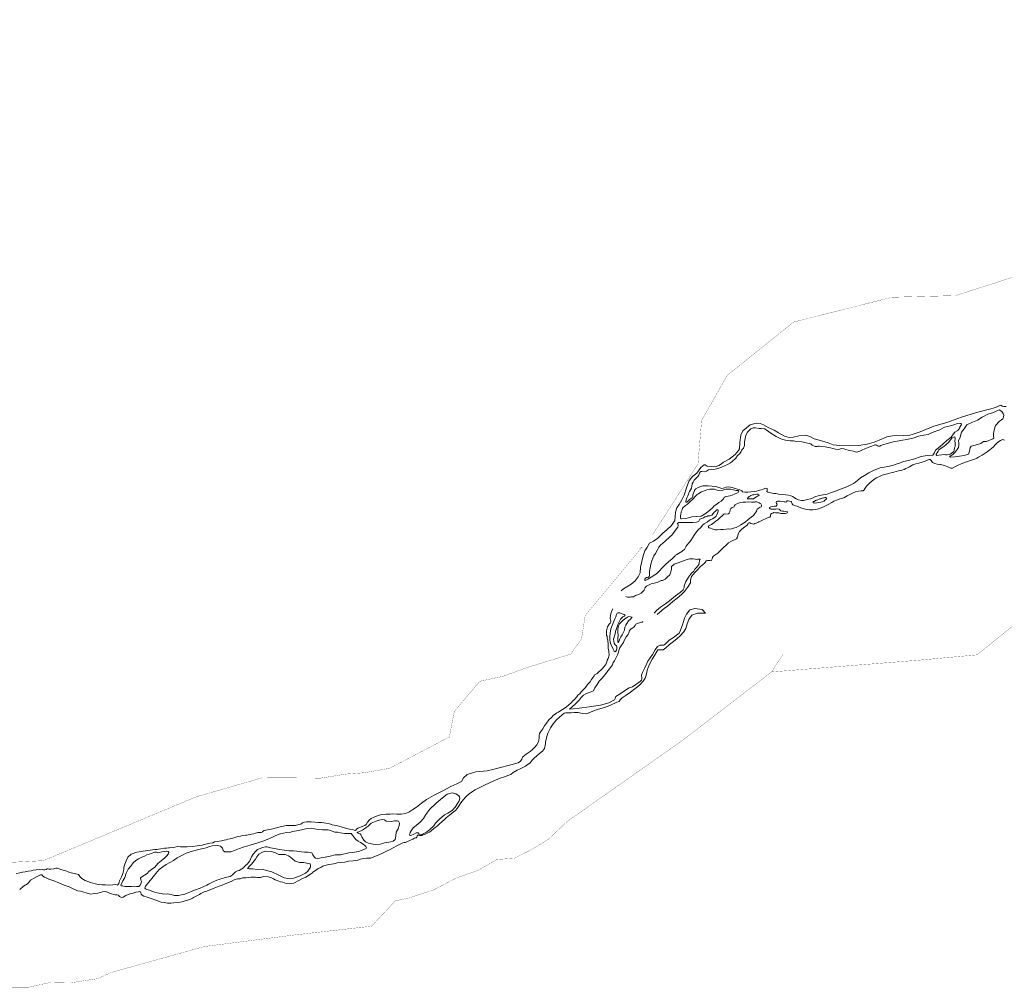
# Model space of a CAD drawing. Header units: metres. Extents: x 347609 to 404409, y 8547781 to 8605413.
# Tile 4 of 39: x 356366 to 358786, y 8548782 to 8551160. Entities that reach past the tile are written whole.
import ezdxf

# ---------------------------------------------------------------- set-up
doc = ezdxf.new("R2010")
doc.units = ezdxf.units.M
doc.layers.add('01. RIO', color=7, linetype='Continuous', lineweight=5, true_color=0x2776bb)
doc.layers.add('PREDIOS INSCRITOS EN LA BASE GRAFICA REGISTRAL (HUAURA) NOMBRE', color=7, linetype='Continuous', true_color=0xfffff0)

# ---------------------------------------------------------------- blocks, each defined once
blk = doc.blocks.new('REIORORI')
at = {"layer": '01. RIO', "color": 152, "lineweight": 15, "true_color": 0x2776bb, "flags": 128}
for points in [[(358790.6, 8550209.8), (358784.5, 8550209.4), (358780.7, 8550210.5), (358777, 8550212.6), (358770.6, 8550210.1), (358764.4, 8550207), (358752.4, 8550204.1), (358717.8, 8550194.4), (358681.1, 8550183.4), (358644.4, 8550170.2), (358612.3, 8550160.7), (358579, 8550146.8), (358559.8, 8550140.5), (358554.1, 8550139.1), (358538.3, 8550138.4), (358511.5, 8550137.7), (358497.5, 8550135.1), (358478.1, 8550126.8), (358466, 8550121.8), (358448.6, 8550116.5), (358428.4, 8550113.5), (358405, 8550113), (358381.8, 8550113.2), (358365.6, 8550115.6), (358352.8, 8550120.3), (358336.4, 8550124.9), (358318.9, 8550130.3), (358308.2, 8550135.3), (358298.5, 8550138.6), (358280.7, 8550137.6), (358267.4, 8550133.9), (358256.8, 8550133.4), (358245.6, 8550136.2), (358230.7, 8550144.3), (358220.4, 8550150.9), (358205.3, 8550157.8), (358193.9, 8550164.7), (358186.3, 8550167.7), (358176.4, 8550168.2), (358161, 8550164.2), (358142.9, 8550150), (358138.4, 8550138.6), (358136.3, 8550120.6), (358134.8, 8550105.6), (358132.9, 8550100.9), (358124.6, 8550091.2), (358109.4, 8550080.3), (358095.9, 8550072.2), (358091, 8550068.2), (358084.3, 8550064.4), (358077.9, 8550062), (358072.2, 8550061.1), (358066.3, 8550062), (358055.4, 8550063), (358050.9, 8550065.8), (358048.6, 8550066.1), (358039.9, 8550059.2), (358030, 8550045.6), (358020.5, 8550038), (358011.8, 8550027.3), (358004.5, 8550009.5), (357998.8, 8549991.2), (357993.8, 8549979.7), (357986.6, 8549968.3), (357980.9, 8549960.7), (357977.9, 8549950), (357977.1, 8549937.9), (357976.4, 8549928.9), (357967.9, 8549916.9), (357956.9, 8549906.5), (357946.3, 8549897.7), (357934.8, 8549886), (357923.8, 8549878.3), (357914.2, 8549873.1), (357907.3, 8549862.3), (357902.3, 8549854.5), (357898.5, 8549842.5), (357894.8, 8549828.8), (357892.2, 8549814.7), (357890.8, 8549800.4), (357886.2, 8549790.8), (357879.1, 8549781.3), (357868.8, 8549772.7), (357850.1, 8549761), (357843.9, 8549756.7)], [(358786.1, 8550127), (358781.1, 8550128.3), (358776.9, 8550126.1), (358772.2, 8550123.3), (358767.7, 8550118.9), (358763.6, 8550114.9), (358759.2, 8550110.3), (358754.5, 8550106.5), (358750, 8550103.1), (358743.7, 8550098.2), (358736.4, 8550092.8), (358731.4, 8550089.7), (358722.8, 8550084.6), (358718.3, 8550082.1), (358714.7, 8550080.6), (358708.1, 8550078.7), (358698, 8550075.1), (358690.4, 8550072.6), (358680.2, 8550068.5), (358672.3, 8550064.9), (358665.9, 8550061.9), (358660.4, 8550058.5), (358658.4, 8550058.1), (358654.3, 8550058.2), (358647.1, 8550061), (358639.1, 8550064), (358632.7, 8550066), (358629.3, 8550067.1), (358627.8, 8550066.8), (358620.8, 8550067.3), (358615.5, 8550069.5), (358609.4, 8550072), (358606.1, 8550076.8), (358603.5, 8550078.8), (358601.3, 8550078.8), (358596.4, 8550077.4), (358589.4, 8550074.6), (358584.2, 8550072.6), (358575.9, 8550070.1), (358568.8, 8550068.6), (358561.4, 8550065.7), (358556.8, 8550063.4), (358552.6, 8550061.2), (358547.9, 8550058.6), (358543.6, 8550056.8), (358540.2, 8550054.7), (358534.4, 8550053), (358526.1, 8550050.9), (358520.4, 8550049.7), (358514.2, 8550048), (358510.4, 8550047.2), (358504.8, 8550045.7), (358498.8, 8550044.1), (358492.4, 8550042.5), (358485.6, 8550040.3), (358479, 8550037.5), (358472.1, 8550033.8), (358465.6, 8550030.1), (358460.6, 8550026.3), (358455.4, 8550021.7), (358451.1, 8550017.8), (358447.4, 8550013.4), (358443.7, 8550008.4), (358441.1, 8550004.3), (358439, 8550002.2), (358434.1, 8550002), (358427.7, 8550001.6), (358420.2, 8549999.7), (358413.2, 8549996.5), (358409.2, 8549994.9), (358399.7, 8549989.9), (358391.4, 8549985.3), (358382.1, 8549982.3), (358376, 8549979.8), (358367.1, 8549976.4), (358361.7, 8549973.3), (358354.7, 8549969.3), (358348.2, 8549965.7), (358341.7, 8549962.6), (358336.2, 8549960.2), (358329.5, 8549957.6), (358323, 8549956), (358315.7, 8549955.5), (358307.2, 8549955.8), (358297.7, 8549957.3), (358288.7, 8549959.9), (358281.7, 8549962.3), (358276.5, 8549964.5), (358273.1, 8549965.5), (358265.9, 8549967.9), (358264.6, 8549970), (358263.8, 8549972.2), (358263.1, 8549974.9), (358262.2, 8549976), (358258.3, 8549977.1), (358254.8, 8549977.7), (358252.6, 8549977.8), (358251.3, 8549976.9), (358250.8, 8549975.2), (358250.4, 8549974.6), (358247.6, 8549974.7), (358244.6, 8549975.1), (358240.4, 8549975.7), (358235.3, 8549976.4), (358230.9, 8549976.5), (358228.1, 8549976.6), (358225.8, 8549975.6), (358225.2, 8549973.3), (358226.1, 8549971.3), (358227.3, 8549969), (358227.2, 8549967.1), (358225.2, 8549964.2), (358221, 8549964.2), (358216.1, 8549963.5), (358211.9, 8549963), (358208.8, 8549961.1), (358208.7, 8549959.6), (358210.8, 8549958), (358213, 8549957.2), (358217.5, 8549957), (358224.7, 8549957.2), (358228.5, 8549957.8), (358232.4, 8549956.9), (358235, 8549955), (358236.7, 8549953.3), (358240.6, 8549952.2), (358244.1, 8549951.9), (358249.3, 8549951.3), (358252.6, 8549950.5), (358253.3, 8549949.4), (358252.6, 8549948.3), (358250.7, 8549947.5), (358247.5, 8549946.2), (358243, 8549946.2), (358240.4, 8549946.1), (358237, 8549946.7), (358231.5, 8549948.2), (358227.1, 8549947.9), (358223.9, 8549947.9), (358219.1, 8549948.7), (358217.1, 8549947.5), (358213.5, 8549946.6), (358212, 8549944.9), (358211, 8549942.3), (358210.9, 8549939.7), (358209.4, 8549937.4), (358205.4, 8549936.2), (358198.8, 8549933.3), (358194.8, 8549931.5), (358190.3, 8549929.3), (358186.5, 8549927.9), (358183, 8549925.9), (358179.8, 8549924.3), (358176.2, 8549922.9), (358173.2, 8549921.6), (358170.4, 8549920.6), (358166.8, 8549920.7), (358163.1, 8549922), (358160.1, 8549923.1), (358158.4, 8549923.4), (358156.8, 8549922.4), (358155.8, 8549919.9), (358153.8, 8549917.7), (358150.3, 8549915.6), (358148.1, 8549913.3), (358145.2, 8549911.2), (358142.9, 8549909.8), (358141.3, 8549908.4), (358135.2, 8549902.2), (358132, 8549896.6), (358130.6, 8549888), (358128.1, 8549884.1), (358124.2, 8549882.6), (358118.6, 8549880.4), (358113.8, 8549877.8), (358108.1, 8549874), (358103.9, 8549870.2), (358100.4, 8549866.7), (358097.4, 8549864.1), (358094.1, 8549861.3), (358090.4, 8549857.4), (358084.9, 8549852.4), (358081.7, 8549848.9), (358079.4, 8549847.4), (358076.8, 8549845.6), (358074.4, 8549843.7), (358072.2, 8549842.2), (358070.2, 8549841), (358068.9, 8549839.1), (358068.5, 8549837.2), (358067.8, 8549835), (358066.3, 8549832), (358065.1, 8549830.2), (358062.3, 8549830.6), (358060.8, 8549830.8), (358058.9, 8549831), (358056.6, 8549830.8), (358054.2, 8549830.4), (358053.2, 8549830.4), (358050.9, 8549826), (358047.1, 8549823), (358039.5, 8549816.5), (358031.6, 8549808), (358025.4, 8549801.2), (358017.4, 8549791.3), (358015.1, 8549782.8), (358014.5, 8549775.6), (358007.6, 8549764.4), (357999.8, 8549754.8), (357992.4, 8549747.3), (357982.1, 8549738), (357971.5, 8549729.7), (357957.9, 8549718.5), (357949.6, 8549713.1), (357939.2, 8549703.6), (357932.4, 8549698.4)], [(357925.2, 8549701.6), (357931.3, 8549707.7), (357940.9, 8549716.2), (357953.5, 8549724.1), (357962.9, 8549731.9), (357977.8, 8549744), (357989.1, 8549751.9), (357996.8, 8549758.4), (357999, 8549763.4), (357999.5, 8549768.6), (358000.6, 8549773), (358002.9, 8549779.3), (358010, 8549790.1), (358017.4, 8549799.4), (358022.5, 8549805), (358025.4, 8549809.5), (358029.6, 8549813.3), (358032.5, 8549817.4), (358034.8, 8549821.4), (358035.6, 8549825.5), (358037.1, 8549830), (358038.8, 8549833.9), (358038.8, 8549833.9), (358035.6, 8549834.1), (358031.9, 8549833.8), (358029.4, 8549833.6), (358026.4, 8549834.3), (358021.2, 8549834.9), (358012.7, 8549834.9), (358006.6, 8549833.4), (357995.2, 8549829.2), (357984.7, 8549825.4), (357974.2, 8549822), (357968, 8549816.2), (357967.6, 8549808.8), (357965.9, 8549800.7), (357964, 8549795.7), (357957.2, 8549790.1), (357952.6, 8549784.9), (357945.6, 8549782.1), (357942.2, 8549781.4), (357934.2, 8549777.3), (357925.3, 8549774.9), (357918.3, 8549773.3), (357906.5, 8549767.4), (357903, 8549764.5), (357902.2, 8549761.1), (357900.7, 8549758), (357898.2, 8549755.7), (357893.7, 8549750.9), (357890.5, 8549749), (357884.6, 8549746.3), (357879.2, 8549744.8), (357874.5, 8549741.9), (357868.7, 8549741.5), (357866.1, 8549740.4), (357859.9, 8549740.5), (357855.6, 8549742.3)], [(357823.5, 8549712), (357819.8, 8549703.4), (357817.9, 8549695.3), (357817.5, 8549688.8), (357818.3, 8549684), (357819.1, 8549682.9), (357819.2, 8549679.8), (357817.3, 8549676.9), (357814.6, 8549674.1), (357810.8, 8549667.6), (357808.5, 8549658.2), (357808.1, 8549651.5), (357808.1, 8549646.9), (357809.7, 8549644.6), (357810.2, 8549640.2), (357811.2, 8549634.8), (357812.2, 8549624.4), (357812.5, 8549614.4), (357813.7, 8549608.7), (357814.3, 8549604.3), (357815, 8549601.1), (357815, 8549597.8), (357814.3, 8549595.5), (357813.3, 8549592.6), (357812.4, 8549590.3), (357809.7, 8549585.9), (357809.1, 8549581.5), (357807.4, 8549576.6), (357802.6, 8549570.6), (357796.7, 8549563.4), (357787.6, 8549555.2), (357785.3, 8549553.1), (357782.1, 8549551.6), (357779, 8549549.7), (357777.9, 8549547.2), (357773.5, 8549541.7), (357771.2, 8549538.4), (357767.9, 8549532.9), (357764.5, 8549529.4), (357761.6, 8549526.2), (357759.1, 8549521.6), (357755.8, 8549518.3), (357752.4, 8549514.6), (357749.1, 8549511), (357746.2, 8549508.3), (357742.4, 8549503.3), (357738.2, 8549499.9), (357735.3, 8549495.8), (357733, 8549493.3), (357730.1, 8549489.7), (357725.7, 8549485.8), (357721.1, 8549481), (357715.6, 8549475.9), (357710, 8549471.1), (357703.9, 8549466.7), (357696.3, 8549461.9), (357690, 8549458.2), (357686.3, 8549456.5), (357683.1, 8549454.1), (357677.5, 8549449.7), (357672.9, 8549445.2), (357666.7, 8549438.9), (357661.2, 8549431.4), (357656, 8549424.8), (357651.7, 8549417.4), (357647.1, 8549410.4), (357643.5, 8549405.9), (357642.9, 8549400.4), (357642.4, 8549394.7), (357642.3, 8549388.6), (357640.9, 8549385.5), (357637.1, 8549378), (357631.9, 8549372.1), (357626.8, 8549366.7), (357620.3, 8549361.1), (357611.1, 8549354.6), (357602.5, 8549348), (357600, 8549342.5), (357597.2, 8549337.6), (357591.2, 8549333.6), (357581.9, 8549331.1), (357573.5, 8549328.7), (357563.7, 8549326), (357550.8, 8549322.6), (357541.4, 8549320.3), (357528.6, 8549317), (357515.3, 8549314), (357487.2, 8549311.4), (357465.6, 8549304.9), (357456.6, 8549296.9), (357451.6, 8549287.9), (357440.2, 8549282.1), (357425.7, 8549275.3), (357406.2, 8549264.8), (357382.7, 8549253.3), (357366.1, 8549243.3), (357353.7, 8549234.2), (357341.3, 8549224.6), (357332.1, 8549218.6), (357322.2, 8549212.4), (357314.4, 8549208.6), (357303.9, 8549207.2), (357292.9, 8549207.6), (357283.2, 8549208.4), (357277, 8549207.6), (357266.8, 8549207.2), (357256, 8549206.2), (357246.8, 8549203.7), (357237, 8549200), (357229.7, 8549196.5), (357225.4, 8549193.1), (357221.3, 8549187.6), (357217.9, 8549182.3), (357214.2, 8549179.9), (357209.5, 8549178), (357203.4, 8549175.1), (357197.5, 8549172.8), (357193.7, 8549170.3), (357192.3, 8549168.4), (357191.2, 8549167.3), (357188, 8549167.7), (357183.8, 8549169.4), (357176.7, 8549170.8), (357166.8, 8549173), (357156.5, 8549175.9), (357143.7, 8549179.6), (357134.4, 8549181.4), (357127.5, 8549183.2), (357118.9, 8549185.2), (357113.5, 8549186.2), (357106.8, 8549187), (357100, 8549187.2), (357091.3, 8549188.1), (357082.7, 8549188.6), (357070.7, 8549188.3), (357065.9, 8549187.7), (357061.4, 8549186), (357057.2, 8549182.7), (357052.4, 8549181.8), (357044.1, 8549179.4), (357035.3, 8549179.4), (357030, 8549179.9), (357021.2, 8549179.9), (357002.9, 8549175.5), (356988, 8549171.7), (356966.6, 8549166.9), (356962.8, 8549164.6), (356961.7, 8549162.8), (356959.4, 8549162), (356955.7, 8549162), (356951.5, 8549162.1), (356949.3, 8549161.2), (356945.8, 8549160.4), (356941.3, 8549158.8), (356935.5, 8549158.1), (356932.2, 8549157.3), (356927.3, 8549156.2), (356924.1, 8549156.1), (356922, 8549156.1), (356914.1, 8549155.3), (356909, 8549153.3), (356902.4, 8549152.2), (356897.2, 8549151.2), (356889.9, 8549148.5), (356883.1, 8549147.1), (356877.6, 8549145.5), (356873.2, 8549144.1), (356868.8, 8549143.6), (356862.3, 8549141.8), (356851.5, 8549140.5), (356845, 8549139.3), (356840.9, 8549137.2), (356833.6, 8549136.3), (356826.8, 8549134.8), (356822.6, 8549133.7), (356814.5, 8549131.4), (356807.5, 8549130), (356801.9, 8549129.4), (356789.9, 8549128.1), (356777.4, 8549126.8), (356767.3, 8549126.8), (356761.1, 8549127.3), (356754.9, 8549127.5), (356747.7, 8549126.4), (356740.6, 8549125.2), (356734.5, 8549124.3), (356731.6, 8549124.4), (356727.2, 8549124.1), (356722.2, 8549123.6), (356713.2, 8549122.2), (356707.5, 8549121.3), (356704, 8549120.8), (356698, 8549120.4), (356692.5, 8549119.9), (356686.5, 8549118.9), (356669.5, 8549116.7), (356659.5, 8549115.1), (356654.4, 8549114.3), (356639.8, 8549109.4), (356631.9, 8549101.6), (356627.4, 8549092.6), (356624.7, 8549084.8), (356622.2, 8549077.2), (356622, 8549071.6), (356620, 8549061.2), (356616.3, 8549053.4), (356611.8, 8549043.4), (356610.1, 8549036.8), (356606.3, 8549032.9), (356602.2, 8549034.4), (356595, 8549034), (356583.3, 8549033.2), (356577, 8549033.3), (356568.6, 8549033.6), (356560, 8549034.6), (356551.3, 8549036.5), (356540, 8549039.4), (356527.4, 8549044.5), (356518.8, 8549049.6), (356514.3, 8549054), (356510.7, 8549059), (356503.7, 8549061), (356492.9, 8549063.2), (356487, 8549064.8), (356479.5, 8549067.8), (356469.7, 8549070.8), (356462.8, 8549073), (356458.2, 8549074.5), (356454.9, 8549074.4), (356449.9, 8549073.3), (356443, 8549072.4), (356438, 8549072.3), (356435.6, 8549072.8), (356433.8, 8549072.8), (356432, 8549072.1), (356430.8, 8549071.7), (356428.3, 8549070.8), (356424.4, 8549070.8), (356422.1, 8549071.1), (356418.1, 8549070.6), (356414.7, 8549071), (356406.6, 8549070.2), (356398.9, 8549069.6), (356394.2, 8549068.4), (356387.2, 8549067.4), (356383.3, 8549066.6), (356379.7, 8549065.9), (356372.9, 8549064.5), (356366.2, 8549063), (356357.7, 8549061.7)], [(358051.2, 8549701.4), (358041.2, 8549701.7), (358032, 8549701.4), (358017.8, 8549696.3), (358010.3, 8549685.5), (358006.2, 8549675.3), (358002.9, 8549663.4), (357997.1, 8549654.6), (357988.9, 8549646.1), (357982, 8549639.3), (357973.1, 8549632.1), (357962.9, 8549624.8), (357953.7, 8549616.3), (357947.3, 8549611.2), (357934.4, 8549611.2), (357932, 8549607.6), (357926.1, 8549597.6), (357920.5, 8549588.4), (357914.5, 8549577.6), (357910.7, 8549568.2), (357908.4, 8549561.7), (357907.3, 8549555.3), (357905, 8549546.6), (357903.3, 8549541.5), (357898.6, 8549534.6), (357891.1, 8549526.1), (357884.7, 8549520.3), (357878.1, 8549515.2), (357867.3, 8549507.6), (357856.2, 8549499.7), (357846.9, 8549493.3), (357841.6, 8549488), (357839.2, 8549484.4), (357833.7, 8549482.5), (357816.8, 8549474.4), (357803.2, 8549469.7), (357788.7, 8549465.2), (357778.7, 8549462.5), (357759.2, 8549454), (357748.8, 8549455), (357739, 8549457.1), (357728.6, 8549457.1), (357721.3, 8549456.7), (357708.6, 8549456.7), (357704.5, 8549455.4), (357698.6, 8549450.6), (357693, 8549446), (357685.1, 8549439), (357677.2, 8549429.5), (357670.4, 8549419.2), (357664, 8549406.1), (357660.4, 8549394.6), (357658.7, 8549384.6), (357658.3, 8549380.8), (357658.5, 8549379.9)], [(358051.2, 8549701.4), (358043, 8549710.6), (358025.1, 8549712.9), (358012.9, 8549709.6), (358005.1, 8549699.1), (358000, 8549688.8), (357994.8, 8549672.6), (357990.5, 8549659.7), (357986.5, 8549652.5), (357972.7, 8549641.3), (357962.6, 8549634.9), (357951.4, 8549624.2), (357949.1, 8549622.9), (357940, 8549622.6), (357933.8, 8549619.6), (357928.2, 8549611.7), (357920.9, 8549600.1), (357910.2, 8549583.6), (357902.7, 8549567.2), (357896.7, 8549555.9), (357894.5, 8549548.8), (357895.2, 8549542.8), (357895.2, 8549540), (357893.9, 8549537), (357891.3, 8549533.6), (357871.8, 8549520), (357864.3, 8549517.9), (357857.4, 8549514.2), (357841.5, 8549503.5), (357831.2, 8549496.6), (357829.2, 8549491.4), (357828, 8549488.4), (357813.6, 8549481.4), (357793.8, 8549475.3), (357776.2, 8549473.2), (357766.1, 8549470.8), (357741, 8549467.6), (357727.1, 8549466.1), (357717.6, 8549465.1), (357724.2, 8549470.8), (357732.3, 8549478.8), (357741, 8549487.2), (357746.2, 8549493.9), (357752.1, 8549499.9), (357757.4, 8549502.8), (357767.9, 8549507.4), (357775.9, 8549510.5), (357779.3, 8549517.6), (357785, 8549525.8), (357790.4, 8549534.6), (357796.8, 8549541.2), (357801.3, 8549546.4), (357806.5, 8549553.2), (357812.2, 8549560.8), (357817.9, 8549568.1), (357822.8, 8549574.1), (357825, 8549579.8), (357827.9, 8549584.5), (357832.4, 8549592.8), (357835.8, 8549600.5), (357837.7, 8549606.4), (357839.2, 8549612), (357840.1, 8549615.6), (357842.4, 8549618.9), (357845, 8549622.7), (357847.9, 8549626), (357849.9, 8549629.1), (357851, 8549631.8), (357852.2, 8549635.8), (357856.4, 8549642.9), (357861.5, 8549649.1), (357862.9, 8549652.5), (357863.6, 8549656.4), (357864.9, 8549659), (357868.4, 8549662.1), (357871.7, 8549664.4), (357872.7, 8549665.2), (357875.4, 8549667.2), (357878.3, 8549671), (357880.4, 8549674.2), (357884, 8549676.4), (357886, 8549676.5), (357892.8, 8549678.3), (357895.8, 8549679), (357897.4, 8549681)], [(357619.8, 8549332.4), (357624.3, 8549337.3), (357625.1, 8549339.3), (357629.6, 8549344.3), (357637.8, 8549351.7), (357643.7, 8549356.3), (357651, 8549362.3), (357656.1, 8549369), (357658.5, 8549379.9)], [(357619.8, 8549332.4), (357615.7, 8549330.4), (357609.3, 8549325.1), (357602.8, 8549322.2), (357595.8, 8549319.1), (357588.8, 8549315.5), (357578.8, 8549309.6), (357572.8, 8549305.2), (357568.1, 8549303.4), (357557.2, 8549299.5), (357547, 8549295.9), (357529.6, 8549288.5), (357509.7, 8549279.8), (357496.8, 8549273), (357485.1, 8549267), (357471.2, 8549257.9), (357463.5, 8549250.8), (357456.9, 8549243.5), (357450.6, 8549235.1), (357446.4, 8549228.5), (357441.5, 8549221.6), (357436.9, 8549216.5), (357431.1, 8549212), (357422.7, 8549204.6), (357414.3, 8549198.1), (357409.1, 8549193.7), (357404, 8549189.7), (357397.6, 8549183.7), (357392.1, 8549178.2), (357387.3, 8549174.2), (357383, 8549171.1), (357377.3, 8549166.4), (357373, 8549163.5), (357368.9, 8549161.4), (357364.6, 8549159.2), (357360.6, 8549157.7), (357356.8, 8549156.3), (357354.3, 8549155.1), (357351.9, 8549154.7), (357349, 8549154.6), (357346.5, 8549155.6), (357344.9, 8549156), (357342.6, 8549154.2), (357342.3, 8549151.1), (357340.6, 8549149.3), (357336.4, 8549148), (357332.6, 8549146.2), (357328.6, 8549144.6), (357317.4, 8549139.2), (357314, 8549137.9), (357311, 8549137.7), (357308, 8549137.2), (357304.2, 8549135.3), (357301, 8549133.6), (357291.4, 8549128.5), (357276.5, 8549120.7), (357264.3, 8549115), (357256.5, 8549110.7), (357243.2, 8549105.2), (357232.5, 8549100.8), (357228.8, 8549099.3), (357225.6, 8549098.9), (357221.9, 8549099.3), (357218.3, 8549099.5), (357211.9, 8549098.6), (357203.6, 8549096.4), (357197.2, 8549094.5), (357185.8, 8549092.8), (357174.3, 8549091.7), (357165.1, 8549089.6), (357153.9, 8549088.5), (357146.3, 8549087.4), (357141.7, 8549086.4), (357137.5, 8549085.2), (357132.8, 8549084.5), (357125.7, 8549083.5), (357119.2, 8549082.1), (357111.5, 8549079.2), (357106.1, 8549076.5), (357099.3, 8549073.4), (357092.7, 8549068.9), (357086.7, 8549064.9), (357085.9, 8549063.4), (357081.2, 8549060), (357069.3, 8549052.9), (357059.5, 8549048.5), (357052.4, 8549043.9), (357039.9, 8549037.6), (357029.7, 8549036), (357021.2, 8549036.8), (357012.5, 8549039.8), (357007, 8549041.3), (356999.1, 8549044.2), (356994, 8549046), (356990, 8549048.1), (356983.4, 8549051.5), (356976.5, 8549053.5), (356964.9, 8549054), (356958, 8549052), (356950.8, 8549051.8), (356945.8, 8549052.3), (356941, 8549052.6), (356934.6, 8549052.6), (356929.5, 8549051.6), (356921.8, 8549050.5), (356913.5, 8549050.5), (356908, 8549048.8), (356901.6, 8549048.5), (356898, 8549047.8), (356893.6, 8549046), (356885.6, 8549041.9), (356871.5, 8549036.4), (356864.1, 8549033), (356856.3, 8549030.3), (356848.1, 8549027.5), (356837.3, 8549022.8), (356826, 8549018.3), (356819.5, 8549016.5), (356811.5, 8549012.4), (356808.2, 8549009.9), (356801.7, 8549006.6), (356793.4, 8549002.7), (356791, 8549000.6), (356784.1, 8548997.9), (356774.9, 8548995.1), (356765.6, 8548992.1), (356756.5, 8548990.6), (356745, 8548989), (356737.9, 8548988.6), (356729.5, 8548988.7), (356721.1, 8548990), (356714.2, 8548991.3), (356700.7, 8548996.1), (356686.9, 8549000.8), (356677.2, 8549004.5), (356671.6, 8549006.1), (356667.3, 8549008.2), (356664.9, 8549010.3), (356663.8, 8549013.8), (356663, 8549016.8), (356661.7, 8549017.3), (356658.3, 8549016.6), (356651.5, 8549015.6), (356644.6, 8549013.4), (356637, 8549011.4), (356626.7, 8549007.3), (356620.6, 8549003.1), (356616.1, 8549002.5), (356611.6, 8549005.3), (356608.9, 8549008.2), (356604.8, 8549009.3), (356600.8, 8549009.4), (356588.5, 8549012), (356583.3, 8549014.7), (356578.2, 8549017.2), (356569.4, 8549016.7), (356558.3, 8549013.1), (356549.7, 8549012), (356541.2, 8549010.9), (356531.9, 8549012.9), (356521.6, 8549016.3), (356515.9, 8549018.1), (356507.8, 8549019.2), (356495.5, 8549024.7), (356487.5, 8549028.6), (356475.7, 8549032.6), (356463.9, 8549037.8), (356448.2, 8549043.9), (356439.6, 8549047.1), (356433, 8549049.8), (356427.3, 8549052.5), (356423.1, 8549054.8), (356422.1, 8549056.9), (356420.7, 8549057.9), (356417.3, 8549058), (356409.4, 8549054.5), (356401.5, 8549050.2), (356392.7, 8549045.2), (356390.6, 8549041.9), (356388, 8549038.5), (356385.1, 8549036.4), (356375.5, 8549030.1), (356366.1, 8549022.4)]]:
    blk.add_lwpolyline(points, dxfattribs=at)
for points in [[(358783.9, 8550184), (358784.6, 8550187.8), (358782.7, 8550192), (358779.8, 8550197.3), (358773.1, 8550200.9), (358768.8, 8550199.5), (358759.2, 8550194.9), (358745.6, 8550190.7), (358731.3, 8550183), (358720.2, 8550175.5), (358708, 8550170.7), (358694.2, 8550164.2), (358687.2, 8550154.4), (358680.8, 8550146.2), (358677.2, 8550134.4), (358673.7, 8550125.2), (358674.5, 8550120.5), (358674.5, 8550114.3), (358673.2, 8550108.8), (358670.3, 8550103.5), (358665, 8550097.3), (358659.9, 8550092), (358654.1, 8550088.1), (358651.6, 8550087.4), (358653.8, 8550084.6), (358664.7, 8550086), (358686.9, 8550089.2), (358698.2, 8550092.3), (358700.5, 8550099.8), (358701.8, 8550107.5), (358704.5, 8550111.7), (358714.4, 8550114.2), (358728.1, 8550118.1), (358734.8, 8550123.7), (358742.4, 8550123.7), (358757.9, 8550130), (358759.8, 8550131.9), (358759.2, 8550136.8), (358759.2, 8550142.8), (358760.8, 8550150.5), (358762.3, 8550158.1), (358764.5, 8550162.9), (358774.4, 8550173.2), (358779.4, 8550176.3), (358782.4, 8550179.3), (358783.3, 8550180.9)], [(358676.7, 8550159.5), (358679.7, 8550163.5), (358680.5, 8550166.1), (358679.1, 8550168), (358676.1, 8550168.6), (358670.6, 8550167.4), (358662.1, 8550164.7), (358653.6, 8550162.2), (358639, 8550158.4), (358627.3, 8550151.9), (358608.9, 8550145.9), (358598.4, 8550141), (358587.9, 8550138.6), (358575.4, 8550136.2), (358564.4, 8550132.4), (358546.2, 8550128), (358535.7, 8550127), (358527.5, 8550124.9), (358512.7, 8550122.3), (358499.1, 8550118.3), (358486.8, 8550115), (358482.8, 8550113.3), (358479.8, 8550112.2), (358476.8, 8550111.9), (358474, 8550112.7), (358472, 8550114.2), (358469.4, 8550114.9), (358467.4, 8550114.8), (358464.2, 8550113.7), (358460, 8550111.9), (358458.1, 8550110.8), (358455.3, 8550109.9), (358443.4, 8550105), (358436, 8550102.1), (358431.1, 8550099.8), (358426.3, 8550098.2), (358421.7, 8550097.5), (358415.5, 8550099.5), (358406.4, 8550101.2), (358401.8, 8550102.1), (358396.2, 8550103.5), (358391.5, 8550105.3), (358386.8, 8550105.9), (358383, 8550105.5), (358378.2, 8550104), (358371.2, 8550104.8), (358364.7, 8550106.3), (358358.9, 8550107.6), (358353.6, 8550108.4), (358346, 8550110), (358337.7, 8550111.4), (358332.1, 8550112), (358328.4, 8550112), (358326.6, 8550111.1), (358321, 8550111.1), (358314.1, 8550114.2), (358310.1, 8550117.6), (358294.7, 8550121.1), (358288.3, 8550122.9), (358274, 8550123.8), (358268.1, 8550125), (358259.8, 8550125.4), (358252, 8550126.2), (358240.4, 8550128.4), (358233.3, 8550131.5), (358225, 8550135.7), (358210, 8550145.5), (358203.2, 8550150.7), (358196.3, 8550154.2), (358188.2, 8550155), (358183.8, 8550155.4), (358174.3, 8550156.9), (358168.3, 8550156.7), (358163, 8550154.9), (358158.6, 8550150.1), (358154.6, 8550146.2), (358150.9, 8550138.8), (358149.4, 8550130.5), (358147.8, 8550122.3), (358147.5, 8550113.9), (358144.6, 8550106.7), (358141.1, 8550103.1), (358138.9, 8550098.7), (358136.2, 8550093.9), (358133.4, 8550091.4), (358130.6, 8550088.9), (358126, 8550082.2), (358117.2, 8550074.1), (358112.6, 8550071), (358105.5, 8550067.1), (358097.9, 8550063.2), (358091.1, 8550060.1), (358084.2, 8550057.9), (358075, 8550055.7), (358067.2, 8550054.4), (358058.6, 8550053.4), (358053.9, 8550050.3), (358048.5, 8550049.1), (358042.6, 8550049.5), (358039.4, 8550049.7), (358038.3, 8550048.4), (358037, 8550045.7), (358036.2, 8550043.2), (358035.3, 8550040.3), (358033.5, 8550038.2), (358032.3, 8550036.7), (358028.4, 8550033.4), (358026.1, 8550030.9), (358023.4, 8550028.2), (358021, 8550023.6), (358018.7, 8550019.3), (358017.7, 8550013.8), (358016.8, 8550008.8), (358014.8, 8550004.9), (358012.4, 8550000.8), (358011, 8549997.5), (358009.8, 8549993.6), (358008, 8549989.6), (358006.4, 8549986.4), (358005.1, 8549982.3), (358003.5, 8549976.4), (358003.1, 8549974.7), (358003.6, 8549974.1), (358005.3, 8549974.4), (358007.4, 8549975.7), (358010.3, 8549978.3), (358012.3, 8549981), (358016.8, 8549984.5), (358018.7, 8549985.1), (358020.2, 8549988.9), (358020.5, 8549992.2), (358022.1, 8549996.3), (358023.3, 8550000.2), (358025.7, 8550004.5), (358028.2, 8550007.3), (358033.8, 8550010.2), (358040.4, 8550013), (358044.8, 8550014.1), (358049.3, 8550014.4), (358054.7, 8550014.5), (358058.4, 8550014.4), (358068, 8550014), (358077, 8550013.1), (358084.4, 8550010), (358091.7, 8550008.1), (358098.1, 8550009.2), (358102.6, 8550010.9), (358108.6, 8550011.7), (358116.9, 8550010.3), (358124.5, 8550008.1), (358136.3, 8550004.3), (358140.5, 8550001.9), (358142.6, 8549999.8), (358148.4, 8549998.7), (358155.5, 8549998.5), (358162.7, 8549999.3), (358171.7, 8550000.4), (358177.1, 8550001), (358181.2, 8550002.6), (358188.9, 8550004.5), (358193, 8550006.6), (358199.5, 8550008.4), (358202.8, 8550008), (358203.5, 8550005.5), (358202.7, 8550002.9), (358202.1, 8550000.4), (358204.4, 8549998.7), (358211.1, 8549997.6), (358219.1, 8549995.8), (358224, 8549995.5), (358230.7, 8549994.3), (358240.1, 8549993.2), (358248.9, 8549992.4), (358255.6, 8549991.1), (358261.4, 8549989.7), (358265.8, 8549987.9), (358270.6, 8549984.9), (358274.4, 8549982.5), (358279.9, 8549980.2), (358287.2, 8549978.5), (358292.2, 8549978.2), (358302.6, 8549980.8), (358313, 8549983.2), (358320.3, 8549987.4), (358330.8, 8549990.5), (358341.1, 8549992.2), (358350.7, 8549994), (358358.8, 8549997.1), (358368.7, 8550000.8), (358383.1, 8550005.9), (358395.1, 8550010.6), (358406.8, 8550015.9), (358414.9, 8550019.8), (358420.2, 8550023.4), (358426, 8550028.7), (358432.7, 8550033.9), (358442.3, 8550039.7), (358453.1, 8550046.5), (358466.2, 8550053.1), (358481.2, 8550058.7), (358490.7, 8550060.1), (358499.5, 8550061.6), (358510.9, 8550064.5), (358520.4, 8550067.4), (358528.6, 8550070.1), (358538.4, 8550073.9), (358550.8, 8550077.1), (358562.9, 8550080.3), (358581.9, 8550086.2), (358596.7, 8550088.6), (358610.4, 8550090.2), (358613.3, 8550094.5), (358617.1, 8550102), (358623, 8550107.1), (358635.4, 8550117.9), (358644.8, 8550126), (358655.2, 8550134.3), (358660.7, 8550141.9), (358664.5, 8550146.5), (358671.3, 8550150.2), (358674.2, 8550153.5), (358676.2, 8550156.9)], [(358618.4, 8550092), (358620.7, 8550095.8), (358623.2, 8550099.9), (358624.9, 8550102.7), (358631.1, 8550107.4), (358637.6, 8550111.4), (358643.3, 8550115.7), (358649.7, 8550121.7), (358652.9, 8550126.5), (358657.9, 8550132.1), (358661.7, 8550134.4), (358664.7, 8550134.5), (358665.3, 8550131), (358664.6, 8550125.4), (358665.4, 8550119.2), (358665.4, 8550115.2), (358665.1, 8550110.8), (358663.5, 8550107.5), (358662.7, 8550102.5), (358661.5, 8550099), (358655.5, 8550094.2), (358652.8, 8550092.3), (358650.4, 8550091.5), (358645.7, 8550090.5), (358641, 8550090.3), (358637.8, 8550091.1), (358632.1, 8550091), (358625.2, 8550090.2), (358620.4, 8550089), (358619.2, 8550090.1), (358618.6, 8550090.9)], [(357990.3, 8549935.5), (357991.2, 8549933), (357992.6, 8549933.3), (358002.6, 8549934.1), (358009.6, 8549935.6), (358017.7, 8549938.6), (358030.1, 8549939.2), (358040.7, 8549940.2), (358052.9, 8549947.3), (358062.6, 8549954.6), (358068.9, 8549960.6), (358073.1, 8549964.9), (358079.5, 8549969.5), (358084.7, 8549973.7), (358090.1, 8549976.9), (358092.8, 8549979.2), (358095.8, 8549982.8), (358097.4, 8549985.6), (358099.7, 8549987.6), (358103.5, 8549988.2), (358111.7, 8549990.2), (358116.9, 8549991.6), (358124.6, 8549995), (358128.8, 8549996.3), (358131.6, 8549998.4), (358133.1, 8550001.3), (358131.6, 8550002.6), (358127.3, 8550003.1), (358120, 8550005), (358113.2, 8550006.6), (358107.6, 8550006.3), (358101.2, 8550006.4), (358094, 8550003.4), (358090, 8550002.5), (358083.9, 8550003.2), (358077.8, 8550004.8), (358073.4, 8550006.4), (358067.8, 8550006.4), (358062.6, 8550005.9), (358054.7, 8550005), (358050.6, 8550002.9), (358041.5, 8549999.7), (358035.1, 8549995.2), (358030.1, 8549992.6), (358025.2, 8549987.5), (358021.7, 8549983.3), (358018.5, 8549980.1), (358015, 8549976.4), (358009.7, 8549972), (358007.2, 8549969.7), (358002, 8549966.3), (357995.4, 8549959.4), (357994.1, 8549955.5), (357992, 8549950.8), (357990.7, 8549944), (357990.4, 8549939.8), (357989.9, 8549937.5)], [(358162, 8549990.2), (358159.1, 8549988.3), (358156.6, 8549985.5), (358154.8, 8549983.7), (358154.5, 8549982.8), (358157.1, 8549982.8), (358162, 8549982.4), (358165.7, 8549982.3), (358169.8, 8549982.7), (358172.5, 8549984.9), (358177, 8549987.5), (358179.5, 8549989.1), (358181.3, 8549989.7), (358183.1, 8549991.2), (358182.6, 8549993.4), (358181.2, 8549994), (358178, 8549993.7), (358174.1, 8549992.8), (358170.2, 8549992.1), (358166.8, 8549992), (358163.3, 8549990.9)], [(358172.3, 8549974.6), (358168.8, 8549974.1), (358164.5, 8549974.4), (358158.1, 8549974.7), (358150.3, 8549974.5), (358143.9, 8549974.2), (358137.6, 8549973.4), (358130.6, 8549971.4), (358124.1, 8549967.9), (358122.9, 8549965.7), (358121.6, 8549963.1), (358117.2, 8549960.8), (358113.9, 8549958.6), (358111.9, 8549955.1), (358111.2, 8549950.5), (358110.1, 8549946.9), (358108.1, 8549945.2), (358101.3, 8549944.9), (358098.9, 8549945.3), (358096.6, 8549944.6), (358093.9, 8549942.2), (358092, 8549940), (358088.6, 8549937.4), (358085.7, 8549934.9), (358081.6, 8549931), (358077.2, 8549927.6), (358072.8, 8549924.3), (358066, 8549919.7), (358060.8, 8549917), (358059.2, 8549916), (358059.2, 8549914.3), (358058.9, 8549912.2), (358059.3, 8549910.9), (358061.3, 8549911.2), (358064, 8549910.2), (358067.7, 8549908.8), (358070, 8549907.7), (358075, 8549906.5), (358080.2, 8549906), (358088.5, 8549906.9), (358094.8, 8549907.2), (358102.4, 8549908), (358108.2, 8549908.4), (358110.6, 8549907.6), (358115.4, 8549908.7), (358120.2, 8549910.3), (358127.2, 8549912.4), (358138.3, 8549918.4), (358149.1, 8549925.3), (358156.5, 8549931.5), (358163.9, 8549937.3), (358169.9, 8549941.9), (358172.9, 8549946.8), (358176.8, 8549951.3), (358177.8, 8549955.1), (358178.7, 8549957.2), (358181, 8549958.8), (358186.1, 8549961.8), (358188.1, 8549963), (358189.1, 8549964.1), (358189.3, 8549965.6), (358189.2, 8549967), (358187.7, 8549969.8), (358185.5, 8549971.2), (358183.4, 8549972.6), (358181.6, 8549973.2), (358179.2, 8549974.1), (358177.3, 8549974.9), (358175, 8549975.3), (358173.5, 8549975)], [(358318.4, 8549976.3), (358317.1, 8549975.6), (358316.2, 8549974.8), (358316.2, 8549973.8), (358316.9, 8549973), (358319, 8549972.3), (358321.7, 8549972.2), (358325.3, 8549972.7), (358329.8, 8549973.7), (358335, 8549974.5), (358339.2, 8549975.1), (358342.8, 8549977), (358345.1, 8549978.9), (358346.3, 8549980.2), (358348.1, 8549981.5), (358348.7, 8549982.7), (358348.3, 8549984.7), (358347.1, 8549985.4), (358344.9, 8549985.6), (358342.8, 8549985.3), (358341.2, 8549985), (358338.2, 8549984.1), (358336.4, 8549983.6), (358334.4, 8549982.8), (358332.2, 8549982.1), (358330.9, 8549981.6), (358329.3, 8549981), (358327.4, 8549980.3), (358325.7, 8549979.3), (358324.3, 8549978.9), (358322.3, 8549978.2), (358320.9, 8549977.5), (358319.7, 8549976.9)], [(358070.4, 8549946.3), (358066.8, 8549942.6), (358063.4, 8549940.4), (358059.5, 8549940.3), (358057.5, 8549940.4), (358054.8, 8549939.3), (358051.9, 8549938.4), (358050.1, 8549938.3), (358046.8, 8549936.1), (358042.6, 8549933.9), (358038, 8549932.1), (358036.1, 8549929.5), (358035.2, 8549927.6), (358033.3, 8549926.5), (358029.2, 8549925.3), (358020.2, 8549924.2), (358007.9, 8549924.3), (357998, 8549924.2), (357990, 8549924), (357985.9, 8549924.1), (357982.5, 8549921.9), (357984.4, 8549917.7), (357983.4, 8549912.9), (357978, 8549905.1), (357971.3, 8549896.2), (357968.9, 8549892.9), (357963.6, 8549888.7), (357952.4, 8549878.6), (357940.8, 8549868.8), (357936.8, 8549863.7), (357934.8, 8549858.9), (357928.7, 8549848.5), (357924.8, 8549842.4), (357921.8, 8549836.3), (357919.4, 8549830.1), (357917.2, 8549822.2), (357915.5, 8549813.2), (357914.3, 8549803.8), (357913.6, 8549797), (357913.6, 8549793.1), (357913.1, 8549791.2), (357911.8, 8549790), (357909.2, 8549789.4), (357906.5, 8549789.3), (357904.1, 8549787.7), (357902.4, 8549784.7), (357902.2, 8549782.5), (357903.3, 8549781.7), (357910.1, 8549785.3), (357917.8, 8549789.8), (357927.1, 8549795.8), (357931, 8549798.3), (357936.8, 8549803.7), (357946, 8549813.9), (357953.2, 8549821.3), (357961.4, 8549828.5), (357968.5, 8549834.5), (357974.1, 8549838.9), (357976.8, 8549842.1), (357978.2, 8549843.8), (357980.8, 8549845.8), (357984.8, 8549848.3), (357989.1, 8549850.3), (357993.5, 8549853.3), (357996.1, 8549855.1), (357999.6, 8549857.9), (358000.9, 8549859.7), (358001.7, 8549860.9), (358002.3, 8549862.9), (358004.1, 8549866), (358005.8, 8549868.6), (358007.5, 8549870.4), (358009.9, 8549873.2), (358012.1, 8549876), (358015.3, 8549880.3), (358019.5, 8549886.5), (358023.7, 8549892.9), (358025.7, 8549895.8), (358032, 8549904.5), (358033.3, 8549906.5), (358039.8, 8549912.1), (358044, 8549917.6), (358048.3, 8549921.4), (358055.8, 8549925), (358058.5, 8549927.6), (358064.5, 8549931.3), (358068.6, 8549933.4), (358072.6, 8549936.1), (358076.1, 8549938.5), (358077.8, 8549940.1), (358079.1, 8549943), (358080.9, 8549946.9), (358082.1, 8549949.8), (358082.6, 8549952.5), (358082.6, 8549954.7), (358081.8, 8549956.1), (358079.8, 8549955.6), (358077.7, 8549953.6), (358075.5, 8549951.5), (358073, 8549949.5), (358071.3, 8549947.2)], [(357848.1, 8549692.3), (357842.7, 8549686.9), (357839.7, 8549680.1), (357836.3, 8549673.8), (357834.9, 8549670.1), (357832.8, 8549663.4), (357830.3, 8549656.2), (357829.7, 8549650.8), (357825.4, 8549637.5), (357826.9, 8549627.3), (357829.7, 8549623.3), (357832.5, 8549620.8), (357833.7, 8549619.1), (357833.7, 8549614.9), (357832.8, 8549610.6), (357831.5, 8549608), (357829.4, 8549606.5), (357827.2, 8549608), (357824.9, 8549612.8), (357822.1, 8549618.5), (357819, 8549624.5), (357817.3, 8549629.9), (357816.7, 8549637), (357816.7, 8549644.3), (357817, 8549652.1), (357819.3, 8549663.1), (357825.4, 8549679), (357828.5, 8549687.2), (357831.1, 8549692.6), (357833.2, 8549698), (357834.8, 8549701.6), (357835.9, 8549702.3), (357838, 8549702.5), (357840.7, 8549702), (357847.1, 8549699.9), (357851.3, 8549697.9), (357853.6, 8549696.5), (357853.9, 8549694.9)], [(357871.7, 8549691.8), (357867.4, 8549687), (357862.4, 8549682.9), (357858.2, 8549676.2), (357855.8, 8549672.2), (357853.2, 8549667), (357852.2, 8549659.9), (357849.1, 8549653.4), (357846.4, 8549648.5), (357843.3, 8549643.2), (357841.3, 8549638.6), (357837.9, 8549629), (357836.5, 8549630.6), (357835.7, 8549635.6), (357836.3, 8549640.7), (357837.1, 8549646.9), (357836.5, 8549655.2), (357836, 8549661.9), (357837.9, 8549669.9), (357840.6, 8549675.3), (357848.7, 8549683.6), (357853.6, 8549687.5), (357857, 8549690), (357859.5, 8549692), (357862.9, 8549693.4)], [(357444.2, 8549253.5), (357437.8, 8549257.5), (357428.9, 8549259.8), (357416.9, 8549256.2), (357401.4, 8549244.6), (357388.6, 8549233.2), (357374, 8549219.5), (357364.4, 8549206.7), (357358.3, 8549196.6), (357350.9, 8549188.5), (357344.6, 8549182.8), (357333.1, 8549173.4), (357328.6, 8549166.7), (357325.6, 8549161.9), (357324.4, 8549155.8), (357327.4, 8549154.6), (357334.6, 8549158.1), (357340.5, 8549161.7), (357345.5, 8549161.1), (357348, 8549158.4), (357354.6, 8549157.2), (357366.2, 8549163), (357373.8, 8549169.4), (357383.6, 8549178.5), (357388.3, 8549185.6), (357397.7, 8549195), (357410, 8549205.5), (357418.3, 8549210.1), (357428.6, 8549216.7), (357436, 8549224.8), (357442, 8549233.4), (357446.5, 8549240.4), (357447.8, 8549245.8), (357446.9, 8549249.6), (357445.3, 8549252.4)], [(357203.2, 8549165.4), (357199.5, 8549164.1), (357195.8, 8549163.2), (357195.2, 8549162.2), (357197.9, 8549160.5), (357202.5, 8549158.9), (357204.9, 8549157.2), (357207.9, 8549150.2), (357211.6, 8549143.5), (357216, 8549139.4), (357223.6, 8549135.7), (357234.6, 8549133.3), (357240.6, 8549132.8), (357252.2, 8549133.4), (357262.8, 8549137), (357278.3, 8549139.6), (357283.6, 8549140.8), (357288.9, 8549145.1), (357290.5, 8549154.4), (357291.6, 8549162.9), (357296, 8549171.3), (357298.7, 8549179.3), (357299.6, 8549185.6), (357297.3, 8549190.2), (357294.1, 8549191.1), (357286.9, 8549190.8), (357280.9, 8549189.6), (357267.1, 8549190.5), (357262.3, 8549193.3), (357256.7, 8549194.1), (357249.9, 8549192.4), (357241.9, 8549190.2), (357230.3, 8549185.3), (357222.6, 8549178.1), (357217.6, 8549174.3), (357213.3, 8549171), (357208.4, 8549168.4), (357205.7, 8549166.6)], [(356675.2, 8549023.5), (356673.8, 8549025.3), (356675.5, 8549030.2), (356683.5, 8549040.2), (356691.1, 8549049.6), (356700.5, 8549061.9), (356708.6, 8549071.6), (356718.3, 8549078.1), (356726, 8549083.9), (356743.8, 8549093.4), (356753.2, 8549100.2), (356766.2, 8549106.5), (356775.6, 8549111.3), (356787.2, 8549115.3), (356797.5, 8549118), (356805.4, 8549120.2), (356816.9, 8549122.8), (356824, 8549124.5), (356833.2, 8549127.6), (356839.4, 8549129.9), (356851.4, 8549130.5), (356859.7, 8549128.7), (356864.2, 8549123.4), (356866, 8549118.4), (356870.4, 8549115), (356877, 8549114.4), (356885, 8549115), (356894.1, 8549117.9), (356906.3, 8549122.8), (356915.7, 8549126.2), (356932.5, 8549131.3), (356948.7, 8549135.8), (356966.4, 8549141.8), (356980.3, 8549147.7), (356987.4, 8549150.7), (356993.8, 8549154), (357003.8, 8549158.3), (357014.6, 8549160.7), (357022, 8549162.4), (357032.2, 8549163.5), (357035.9, 8549164.6), (357041.6, 8549165.6), (357051.5, 8549167.2), (357062.2, 8549169.7), (357072.7, 8549172.3), (357083.5, 8549172.9), (357090.7, 8549171.7), (357099.4, 8549169.6), (357110.6, 8549169.1), (357124.3, 8549168.8), (357129.7, 8549167.1), (357140.4, 8549163.5), (357147.3, 8549162.8), (357154.2, 8549161.5), (357164.4, 8549159.5), (357181, 8549159.5), (357184.4, 8549155.5), (357188.6, 8549149.2), (357192.4, 8549145.4), (357198.3, 8549141.2), (357203.8, 8549137.4), (357212.6, 8549131.8), (357216.9, 8549127.7), (357218.8, 8549124.6), (357217.4, 8549122.8), (357207.9, 8549118.8), (357198.9, 8549115.4), (357184.1, 8549113), (357175.2, 8549112.5), (357154.7, 8549107.6), (357141.2, 8549107.3), (357129, 8549104.4), (357116.8, 8549101.9), (357106.7, 8549099.7), (357099, 8549098.2), (357093.1, 8549099), (357089.6, 8549102.7), (357086.7, 8549107.1), (357085.2, 8549111.6), (357082, 8549113.3), (357075.3, 8549113.8), (357066.2, 8549114), (357059, 8549115), (357054.6, 8549115.8), (357046.9, 8549116.3), (357039.2, 8549117), (357028.1, 8549117.5), (357016.8, 8549119), (357004.4, 8549120.7), (356992.5, 8549122.9), (356982.4, 8549124.7), (356974.7, 8549127.2), (356970.2, 8549127.2), (356963, 8549125.6), (356957, 8549123.3), (356950.8, 8549120.2), (356945.4, 8549115.4), (356939.8, 8549109.2), (356935.9, 8549102.4), (356933.3, 8549096.7), (356931.7, 8549092.8), (356928.6, 8549088.6), (356926, 8549085.2), (356921.1, 8549081.5), (356918.9, 8549078.4), (356915.9, 8549075.8), (356911.7, 8549072.7), (356905.6, 8549069.1), (356901, 8549067.8), (356896.4, 8549065.4), (356894.2, 8549063), (356888.4, 8549057.2), (356883.1, 8549054.1), (356875.4, 8549052.4), (356869, 8549050.6), (356864.5, 8549049), (356860.7, 8549048.1), (356856.3, 8549047), (356851, 8549045.2), (356846.1, 8549042.9), (356841.4, 8549041.1), (356836.6, 8549038.5), (356830.3, 8549035.1), (356825.9, 8549032.9), (356816.9, 8549028.8), (356809.3, 8549025.7), (356795.7, 8549020.7), (356786.1, 8549016.2), (356777.9, 8549012.9), (356771.8, 8549011), (356764.1, 8549008.8), (356756.3, 8549007.4), (356746.2, 8549007.7), (356738, 8549009.6), (356728.8, 8549011.5), (356720.7, 8549010.8), (356713.7, 8549012.2), (356704.3, 8549014.1), (356697.9, 8549015.7), (356690.6, 8549018.2), (356684.8, 8549020.3), (356678.6, 8549022.2)], [(356614.8, 8549032.8), (356619.6, 8549043.3), (356624.3, 8549051.8), (356627.6, 8549062.2), (356632.6, 8549072), (356638.9, 8549079.9), (356645.1, 8549087.9), (356651.3, 8549093.1), (356658.5, 8549097.7), (356666, 8549101.6), (356672.6, 8549104.5), (356678.7, 8549107.1), (356684.5, 8549109.4), (356689.9, 8549110.8), (356697.1, 8549114.1), (356702.4, 8549113.9), (356705.9, 8549112.6), (356709.8, 8549112.8), (356715.5, 8549114.8), (356721.5, 8549115.9), (356726.5, 8549116.7), (356731.4, 8549115.7), (356732.4, 8549113.8), (356730.8, 8549109.1), (356728, 8549104.8), (356722.9, 8549099.8), (356713.7, 8549093), (356705.5, 8549086), (356698, 8549077.3), (356689.7, 8549071.3), (356683.6, 8549066.1), (356679.2, 8549061.9), (356673.1, 8549057.2), (356666.5, 8549053.6), (356663, 8549051.1), (356663.7, 8549045), (356665.2, 8549041.7), (356664.8, 8549037.8), (356661.4, 8549032.4), (356659, 8549029.3), (356652.9, 8549029.7), (356648.4, 8549030.3), (356641.2, 8549029.5), (356636.7, 8549029.5), (356629.8, 8549029.8), (356624.6, 8549029.8), (356618.4, 8549031.3), (356615.8, 8549031.6)], [(356925.6, 8549073.7), (356930, 8549078.4), (356935.7, 8549084.1), (356942.2, 8549092.3), (356945.8, 8549096.8), (356948.8, 8549102.8), (356954, 8549109.4), (356963, 8549114.2), (356969.8, 8549116.4), (356983.9, 8549115.7), (356993.2, 8549112.9), (357002.7, 8549108.6), (357011.4, 8549108.3), (357018.5, 8549108.2), (357026.5, 8549105.2), (357031.5, 8549101.5), (357037.5, 8549097), (357043.1, 8549091.6), (357053.9, 8549088.5), (357063.9, 8549088.5), (357080.3, 8549085.2), (357080.9, 8549081.1), (357080.7, 8549076.7), (357074.3, 8549066.9), (357068.4, 8549062.6), (357063.7, 8549059.8), (357055.7, 8549055.7), (357048.7, 8549053.3), (357042.6, 8549051.1), (357036.9, 8549049.2), (357030.3, 8549048.8), (357025.2, 8549048.9), (357016.3, 8549050.5), (357003.3, 8549057.1), (356985.7, 8549065.8), (356972.4, 8549069.2), (356961.9, 8549072.2), (356949.7, 8549071.5), (356939.3, 8549072.6), (356929.7, 8549072.6)]]:
    blk.add_lwpolyline(points, close=True, dxfattribs=at)

msp = doc.modelspace()

# ---------------------------------------------------------------- linework, layer by layer
at = {"layer": 'PREDIOS INSCRITOS EN LA BASE GRAFICA REGISTRAL (HUAURA) NOMBRE', "color": 5, "true_color": 0x0000ff, "const_width": 0.5}
for points in [[(361779, 8551160), (361542, 8551126), (361343, 8551080), (361172, 8551085), (360899, 8551008), (360663, 8550967), (360325, 8551013), (360136, 8550947), (359950, 8550898), (359798, 8550884), (359665, 8550803), (359476, 8550736), (359373, 8550732), (359228, 8550687), (358984, 8550584), (358666, 8550482), (358510, 8550478), (358268, 8550417), (358105, 8550286), (358042, 8550175), (358033, 8550068), (357922, 8549895)], [(361829, 8550679), (361419, 8550504), (361178, 8550314), (360957, 8550226), (360522, 8550249), (360225, 8550170), (359992, 8550061), (359694, 8550058), (359343, 8549997), (359233, 8549920), (359081, 8549857), (358923, 8549764), (358719, 8549599), (358578, 8549586)], [(356208, 8549082), (356424, 8549093), (356424, 8549093), (356800, 8549250), (356963, 8549297), (357106, 8549296), (357169, 8549306), (357212, 8549309), (357275, 8549320), (357422, 8549397), (357434, 8549459), (357461, 8549492), (357497, 8549534), (357553, 8549546), (357614, 8549568), (357669, 8549585), (357721, 8549601), (357747, 8549639), (357756, 8549696), (357896, 8549864), (357890, 8549860)], [(356208, 8549082), (356424, 8549093), (356424, 8549093), (356800, 8549250), (356963, 8549297), (357106, 8549296), (357169, 8549306), (357212, 8549309), (357275, 8549320), (357422, 8549397), (357434, 8549459), (357461, 8549492), (357497, 8549534), (357553, 8549546), (357614, 8549568), (357669, 8549585), (357721, 8549601), (357747, 8549639), (357756, 8549696), (357896, 8549864), (357890, 8549860)], [(356336, 8548782), (356388, 8548782), (356443, 8548794), (356492, 8548793), (356558, 8548803), (356590, 8548818), (356820, 8548882), (357046, 8548911), (357231, 8548932), (357289, 8548994), (357325, 8549002), (357383, 8549021), (357440, 8549051), (357492, 8549069), (357539, 8549096), (357582, 8549099), (357627, 8549122), (357666, 8549146), (357711, 8549189), (357994, 8549388), (358214, 8549557), (358242, 8549600)], [(358214, 8549557), (358578, 8549586)]]:
    msp.add_lwpolyline(points, dxfattribs=at)

# ---------------------------------------------------------------- block references
msp.add_blockref('REIORORI', (0, 0))

doc.saveas('drawing.dxf')
